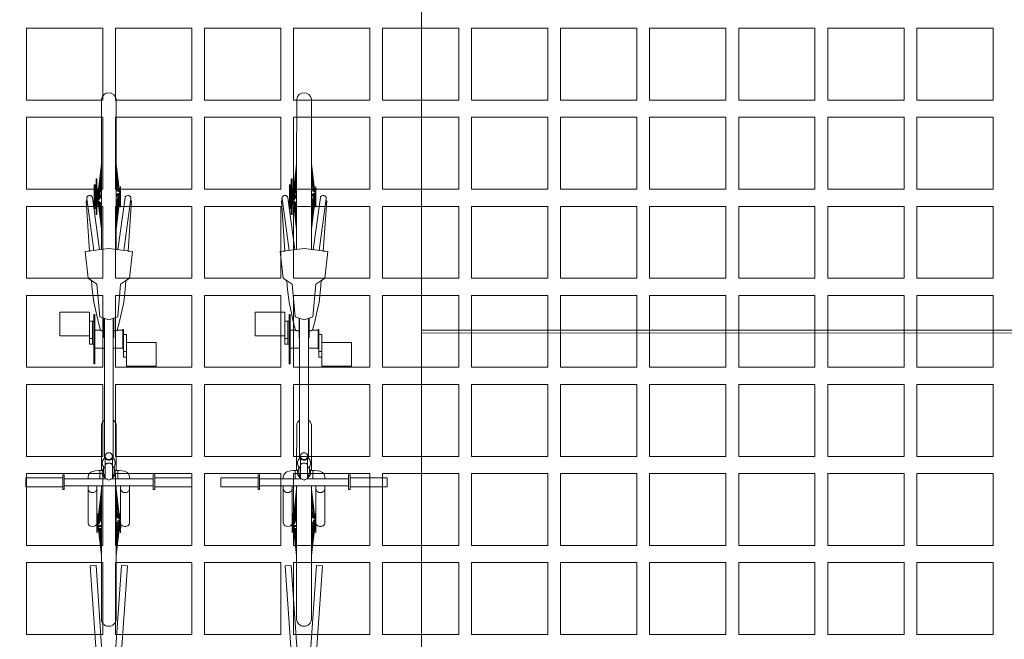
# Model space of a CAD drawing. Header units: metres. Extents: x -167 to 262, y -186 to 508.
# Tile 246 of 256: x 70.81 to 74.13, y 41.96 to 44.05. Entities that reach past the tile are written whole.
import ezdxf
from ezdxf.enums import TextEntityAlignment as Align

# ---------------------------------------------------------------- set-up
doc = ezdxf.new("R2010")
doc.units = ezdxf.units.M
doc.header["$MEASUREMENT"] = 0
for name, color, linetype in [('50 Staffage', 7, 'Continuous'), ('60 Auffüllung', 7, 'Continuous'), ('60 Stellplätze', 7, 'Continuous'), ('94 Genehmigungsplanung Bemaßung', 7, 'Continuous')]:
    doc.layers.add(name, color=color, linetype=linetype)
doc.styles.add('ERSTELLTER_STIL_1', font='arial.ttf')
doc.styles.add('ERSTELLTER_STIL_2', font='arial.ttf')
doc.dimstyles.new('ERSTELLTER_STIL__1', dxfattribs={"dimtxt": 0.25, "dimasz": 0.19, "dimexe": 0.18, "dimexo": 0.1, "dimgap": 0, "dimtad": 1, "dimtih": 1, "dimtoh": 1, "dimzin": 0, "dimdsep": 46, "dimtxsty": 'ERSTELLTER_STIL_1', "dimblk": 'ARROWHEAD_6', "dimblk1": 'ARROWHEAD_6', "dimblk2": 'ARROWHEAD_6', "dimcen": 0.09, "dimclrd": 7, "dimclre": 7, "dimclrt": 7, "dimazin": 0, "dimtfac": 1, "dimtdec": 4, "dimtmove": 0, "dimatfit": 3, "dimfxl": 1, "dimtolj": 1, "dimtzin": 0, "dimarcsym": 0})

# ---------------------------------------------------------------- blocks, each defined once
blk = doc.blocks.new('*X50', base_point=(27236.1321, 33357.279))
at = {"layer": '60 Auffüllung', "color": 253, "linetype": 'Continuous', "lineweight": 18, "true_color": 0xb4b4b4}
for p, q in [((71.0891, 44.0212), (70.8321, 44.0212)), ((70.8321, 44.0212), (70.8321, 43.779)), ((71.0891, 43.779), (71.0891, 44.0212)), ((71.3891, 44.0212), (71.1321, 44.0212)), ((71.1321, 44.0212), (71.1321, 43.779)), ((71.3891, 43.779), (71.3891, 44.0212)), ((71.6891, 44.0212), (71.4321, 44.0212)), ((71.4321, 44.0212), (71.4321, 43.779)), ((71.6891, 43.779), (71.6891, 44.0212)), ((71.9891, 44.0212), (71.7321, 44.0212)), ((71.7321, 44.0212), (71.7321, 43.779)), ((71.9891, 43.779), (71.9891, 44.0212)), ((72.2891, 44.0212), (72.0321, 44.0212)), ((72.0321, 44.0212), (72.0321, 43.779)), ((72.2891, 43.779), (72.2891, 44.0212)), ((72.5891, 44.0212), (72.3321, 44.0212)), ((72.3321, 44.0212), (72.3321, 43.779)), ((72.5891, 43.779), (72.5891, 44.0212)), ((72.8891, 44.0212), (72.6321, 44.0212)), ((72.6321, 44.0212), (72.6321, 43.779)), ((72.8891, 43.779), (72.8891, 44.0212)), ((73.1891, 44.0212), (72.9321, 44.0212)), ((72.9321, 44.0212), (72.9321, 43.779)), ((73.1891, 43.779), (73.1891, 44.0212)), ((73.4891, 44.0212), (73.2321, 44.0212)), ((73.2321, 44.0212), (73.2321, 43.779)), ((73.4891, 43.779), (73.4891, 44.0212)), ((73.7891, 44.0212), (73.5321, 44.0212)), ((73.5321, 44.0212), (73.5321, 43.779)), ((73.7891, 43.779), (73.7891, 44.0212)), ((74.0891, 44.0212), (73.8321, 44.0212)), ((73.8321, 44.0212), (73.8321, 43.779)), ((74.0891, 43.779), (74.0891, 44.0212)), ((70.8321, 43.779), (71.0891, 43.779)), ((71.1321, 43.779), (71.3891, 43.779)), ((71.4321, 43.779), (71.6891, 43.779)), ((71.7321, 43.779), (71.9891, 43.779)), ((72.0321, 43.779), (72.2891, 43.779)), ((72.3321, 43.779), (72.5891, 43.779)), ((72.6321, 43.779), (72.8891, 43.779)), ((72.9321, 43.779), (73.1891, 43.779)), ((73.2321, 43.779), (73.4891, 43.779)), ((73.5321, 43.779), (73.7891, 43.779)), ((73.8321, 43.779), (74.0891, 43.779)), ((71.0891, 43.7212), (70.8321, 43.7212)), ((70.8321, 43.7212), (70.8321, 43.479)), ((71.0891, 43.479), (71.0891, 43.7212)), ((71.3891, 43.7212), (71.1321, 43.7212)), ((71.1321, 43.7212), (71.1321, 43.479)), ((71.3891, 43.479), (71.3891, 43.7212)), ((71.6891, 43.7212), (71.4321, 43.7212)), ((71.4321, 43.7212), (71.4321, 43.479)), ((71.6891, 43.479), (71.6891, 43.7212)), ((71.9891, 43.7212), (71.7321, 43.7212)), ((71.7321, 43.7212), (71.7321, 43.479)), ((71.9891, 43.479), (71.9891, 43.7212)), ((72.2891, 43.7212), (72.0321, 43.7212)), ((72.0321, 43.7212), (72.0321, 43.479)), ((72.2891, 43.479), (72.2891, 43.7212)), ((72.5891, 43.7212), (72.3321, 43.7212)), ((72.3321, 43.7212), (72.3321, 43.479)), ((72.5891, 43.479), (72.5891, 43.7212)), ((72.8891, 43.7212), (72.6321, 43.7212)), ((72.6321, 43.7212), (72.6321, 43.479)), ((72.8891, 43.479), (72.8891, 43.7212)), ((73.1891, 43.7212), (72.9321, 43.7212)), ((72.9321, 43.7212), (72.9321, 43.479)), ((73.1891, 43.479), (73.1891, 43.7212)), ((73.4891, 43.7212), (73.2321, 43.7212)), ((73.2321, 43.7212), (73.2321, 43.479)), ((73.4891, 43.479), (73.4891, 43.7212)), ((73.7891, 43.7212), (73.5321, 43.7212)), ((73.5321, 43.7212), (73.5321, 43.479)), ((73.7891, 43.479), (73.7891, 43.7212)), ((74.0891, 43.7212), (73.8321, 43.7212)), ((73.8321, 43.7212), (73.8321, 43.479)), ((74.0891, 43.479), (74.0891, 43.7212)), ((70.8321, 43.479), (71.0891, 43.479)), ((71.1321, 43.479), (71.3891, 43.479)), ((71.4321, 43.479), (71.6891, 43.479)), ((71.7321, 43.479), (71.9891, 43.479)), ((72.0321, 43.479), (72.2891, 43.479)), ((72.3321, 43.479), (72.5891, 43.479)), ((72.6321, 43.479), (72.8891, 43.479)), ((72.9321, 43.479), (73.1891, 43.479)), ((73.2321, 43.479), (73.4891, 43.479)), ((73.5321, 43.479), (73.7891, 43.479)), ((73.8321, 43.479), (74.0891, 43.479)), ((71.0891, 43.4212), (70.8321, 43.4212)), ((70.8321, 43.4212), (70.8321, 43.179)), ((71.0891, 43.179), (71.0891, 43.4212)), ((71.3891, 43.4212), (71.1321, 43.4212)), ((71.1321, 43.4212), (71.1321, 43.179)), ((71.3891, 43.179), (71.3891, 43.4212)), ((71.6891, 43.4212), (71.4321, 43.4212)), ((71.4321, 43.4212), (71.4321, 43.179)), ((71.6891, 43.179), (71.6891, 43.4212)), ((71.9891, 43.4212), (71.7321, 43.4212)), ((71.7321, 43.4212), (71.7321, 43.179)), ((71.9891, 43.179), (71.9891, 43.4212)), ((72.2891, 43.4212), (72.0321, 43.4212)), ((72.0321, 43.4212), (72.0321, 43.179)), ((72.2891, 43.179), (72.2891, 43.4212)), ((72.5891, 43.4212), (72.3321, 43.4212)), ((72.3321, 43.4212), (72.3321, 43.179)), ((72.5891, 43.179), (72.5891, 43.4212)), ((72.8891, 43.4212), (72.6321, 43.4212)), ((72.6321, 43.4212), (72.6321, 43.179)), ((72.8891, 43.179), (72.8891, 43.4212)), ((73.1891, 43.4212), (72.9321, 43.4212)), ((72.9321, 43.4212), (72.9321, 43.179)), ((73.1891, 43.179), (73.1891, 43.4212)), ((73.4891, 43.4212), (73.2321, 43.4212)), ((73.2321, 43.4212), (73.2321, 43.179)), ((73.4891, 43.179), (73.4891, 43.4212)), ((73.7891, 43.4212), (73.5321, 43.4212)), ((73.5321, 43.4212), (73.5321, 43.179)), ((73.7891, 43.179), (73.7891, 43.4212)), ((74.0891, 43.4212), (73.8321, 43.4212)), ((73.8321, 43.4212), (73.8321, 43.179)), ((74.0891, 43.179), (74.0891, 43.4212)), ((70.8321, 43.179), (71.0891, 43.179)), ((71.1321, 43.179), (71.3891, 43.179)), ((71.4321, 43.179), (71.6891, 43.179)), ((71.7321, 43.179), (71.9891, 43.179)), ((72.0321, 43.179), (72.2891, 43.179)), ((72.3321, 43.179), (72.5891, 43.179)), ((72.6321, 43.179), (72.8891, 43.179)), ((72.9321, 43.179), (73.1891, 43.179)), ((73.2321, 43.179), (73.4891, 43.179)), ((73.5321, 43.179), (73.7891, 43.179)), ((73.8321, 43.179), (74.0891, 43.179)), ((71.0891, 43.1212), (70.8321, 43.1212)), ((70.8321, 43.1212), (70.8321, 42.879)), ((71.0891, 42.879), (71.0891, 43.1212)), ((71.3891, 43.1212), (71.1321, 43.1212)), ((71.1321, 43.1212), (71.1321, 42.879)), ((71.3891, 42.879), (71.3891, 43.1212)), ((71.6891, 43.1212), (71.4321, 43.1212)), ((71.4321, 43.1212), (71.4321, 42.879)), ((71.6891, 42.879), (71.6891, 43.1212)), ((71.9891, 43.1212), (71.7321, 43.1212)), ((71.7321, 43.1212), (71.7321, 42.879)), ((71.9891, 42.879), (71.9891, 43.1212)), ((72.2891, 43.1212), (72.0321, 43.1212)), ((72.0321, 43.1212), (72.0321, 42.879)), ((72.2891, 42.879), (72.2891, 43.1212)), ((72.5891, 43.1212), (72.3321, 43.1212)), ((72.3321, 43.1212), (72.3321, 42.879)), ((72.5891, 42.879), (72.5891, 43.1212)), ((72.8891, 43.1212), (72.6321, 43.1212)), ((72.6321, 43.1212), (72.6321, 42.879)), ((72.8891, 42.879), (72.8891, 43.1212)), ((73.1891, 43.1212), (72.9321, 43.1212)), ((72.9321, 43.1212), (72.9321, 42.879)), ((73.1891, 42.879), (73.1891, 43.1212)), ((73.4891, 43.1212), (73.2321, 43.1212)), ((73.2321, 43.1212), (73.2321, 42.879)), ((73.4891, 42.879), (73.4891, 43.1212)), ((73.7891, 43.1212), (73.5321, 43.1212)), ((73.5321, 43.1212), (73.5321, 42.879)), ((73.7891, 42.879), (73.7891, 43.1212)), ((74.0891, 43.1212), (73.8321, 43.1212)), ((73.8321, 43.1212), (73.8321, 42.879)), ((74.0891, 42.879), (74.0891, 43.1212)), ((70.8321, 42.879), (71.0891, 42.879)), ((71.1321, 42.879), (71.3891, 42.879)), ((71.4321, 42.879), (71.6891, 42.879)), ((71.7321, 42.879), (71.9891, 42.879)), ((72.0321, 42.879), (72.2891, 42.879)), ((72.3321, 42.879), (72.5891, 42.879)), ((72.6321, 42.879), (72.8891, 42.879)), ((72.9321, 42.879), (73.1891, 42.879)), ((73.2321, 42.879), (73.4891, 42.879)), ((73.5321, 42.879), (73.7891, 42.879)), ((73.8321, 42.879), (74.0891, 42.879)), ((71.0891, 42.8212), (70.8321, 42.8212)), ((70.8321, 42.8212), (70.8321, 42.579)), ((71.0891, 42.579), (71.0891, 42.8212)), ((71.3891, 42.8212), (71.1321, 42.8212)), ((71.1321, 42.8212), (71.1321, 42.579)), ((71.3891, 42.579), (71.3891, 42.8212)), ((71.6891, 42.8212), (71.4321, 42.8212)), ((71.4321, 42.8212), (71.4321, 42.579)), ((71.6891, 42.579), (71.6891, 42.8212)), ((71.9891, 42.8212), (71.7321, 42.8212)), ((71.7321, 42.8212), (71.7321, 42.579)), ((71.9891, 42.579), (71.9891, 42.8212)), ((72.2891, 42.8212), (72.0321, 42.8212)), ((72.0321, 42.8212), (72.0321, 42.579)), ((72.2891, 42.579), (72.2891, 42.8212)), ((72.5891, 42.8212), (72.3321, 42.8212)), ((72.3321, 42.8212), (72.3321, 42.579)), ((72.5891, 42.579), (72.5891, 42.8212)), ((72.8891, 42.8212), (72.6321, 42.8212)), ((72.6321, 42.8212), (72.6321, 42.579)), ((72.8891, 42.579), (72.8891, 42.8212)), ((73.1891, 42.8212), (72.9321, 42.8212)), ((72.9321, 42.8212), (72.9321, 42.579)), ((73.1891, 42.579), (73.1891, 42.8212)), ((73.4891, 42.8212), (73.2321, 42.8212)), ((73.2321, 42.8212), (73.2321, 42.579)), ((73.4891, 42.579), (73.4891, 42.8212)), ((73.7891, 42.8212), (73.5321, 42.8212)), ((73.5321, 42.8212), (73.5321, 42.579)), ((73.7891, 42.579), (73.7891, 42.8212)), ((74.0891, 42.8212), (73.8321, 42.8212)), ((73.8321, 42.8212), (73.8321, 42.579)), ((74.0891, 42.579), (74.0891, 42.8212)), ((70.8321, 42.579), (71.0891, 42.579)), ((71.1321, 42.579), (71.3891, 42.579)), ((71.4321, 42.579), (71.6891, 42.579)), ((71.7321, 42.579), (71.9891, 42.579)), ((72.0321, 42.579), (72.2891, 42.579)), ((72.3321, 42.579), (72.5891, 42.579)), ((72.6321, 42.579), (72.8891, 42.579)), ((72.9321, 42.579), (73.1891, 42.579)), ((73.2321, 42.579), (73.4891, 42.579)), ((73.5321, 42.579), (73.7891, 42.579)), ((73.8321, 42.579), (74.0891, 42.579)), ((71.0891, 42.5212), (70.8321, 42.5212)), ((70.8321, 42.5212), (70.8321, 42.279)), ((71.0891, 42.279), (71.0891, 42.5212)), ((71.3891, 42.5212), (71.1321, 42.5212)), ((71.1321, 42.5212), (71.1321, 42.279)), ((71.3891, 42.279), (71.3891, 42.5212)), ((71.6891, 42.5212), (71.4321, 42.5212)), ((71.4321, 42.5212), (71.4321, 42.279)), ((71.6891, 42.279), (71.6891, 42.5212)), ((71.9891, 42.5212), (71.7321, 42.5212)), ((71.7321, 42.5212), (71.7321, 42.279)), ((71.9891, 42.279), (71.9891, 42.5212)), ((72.2891, 42.5212), (72.0321, 42.5212)), ((72.0321, 42.5212), (72.0321, 42.279)), ((72.2891, 42.279), (72.2891, 42.5212)), ((72.5891, 42.5212), (72.3321, 42.5212)), ((72.3321, 42.5212), (72.3321, 42.279)), ((72.5891, 42.279), (72.5891, 42.5212)), ((72.8891, 42.5212), (72.6321, 42.5212)), ((72.6321, 42.5212), (72.6321, 42.279)), ((72.8891, 42.279), (72.8891, 42.5212)), ((73.1891, 42.5212), (72.9321, 42.5212)), ((72.9321, 42.5212), (72.9321, 42.279)), ((73.1891, 42.279), (73.1891, 42.5212)), ((73.4891, 42.5212), (73.2321, 42.5212)), ((73.2321, 42.5212), (73.2321, 42.279)), ((73.4891, 42.279), (73.4891, 42.5212)), ((73.7891, 42.5212), (73.5321, 42.5212)), ((73.5321, 42.5212), (73.5321, 42.279)), ((73.7891, 42.279), (73.7891, 42.5212)), ((74.0891, 42.5212), (73.8321, 42.5212)), ((73.8321, 42.5212), (73.8321, 42.279)), ((74.0891, 42.279), (74.0891, 42.5212)), ((70.8321, 42.279), (71.0891, 42.279)), ((71.1321, 42.279), (71.3891, 42.279)), ((71.4321, 42.279), (71.6891, 42.279)), ((71.7321, 42.279), (71.9891, 42.279)), ((72.0321, 42.279), (72.2891, 42.279)), ((72.3321, 42.279), (72.5891, 42.279)), ((72.6321, 42.279), (72.8891, 42.279)), ((72.9321, 42.279), (73.1891, 42.279)), ((73.2321, 42.279), (73.4891, 42.279)), ((73.5321, 42.279), (73.7891, 42.279)), ((73.8321, 42.279), (74.0891, 42.279)), ((71.0891, 42.2212), (70.8321, 42.2212)), ((70.8321, 42.2212), (70.8321, 41.979)), ((71.0891, 41.979), (71.0891, 42.2212)), ((71.3891, 42.2212), (71.1321, 42.2212)), ((71.1321, 42.2212), (71.1321, 41.979)), ((71.3891, 41.979), (71.3891, 42.2212)), ((71.6891, 42.2212), (71.4321, 42.2212)), ((71.4321, 42.2212), (71.4321, 41.979)), ((71.6891, 41.979), (71.6891, 42.2212)), ((71.9891, 42.2212), (71.7321, 42.2212)), ((71.7321, 42.2212), (71.7321, 41.979)), ((71.9891, 41.979), (71.9891, 42.2212)), ((72.2891, 42.2212), (72.0321, 42.2212)), ((72.0321, 42.2212), (72.0321, 41.979)), ((72.2891, 41.979), (72.2891, 42.2212)), ((72.5891, 42.2212), (72.3321, 42.2212)), ((72.3321, 42.2212), (72.3321, 41.979)), ((72.5891, 41.979), (72.5891, 42.2212)), ((72.8891, 42.2212), (72.6321, 42.2212)), ((72.6321, 42.2212), (72.6321, 41.979)), ((72.8891, 41.979), (72.8891, 42.2212)), ((73.1891, 42.2212), (72.9321, 42.2212)), ((72.9321, 42.2212), (72.9321, 41.979)), ((73.1891, 41.979), (73.1891, 42.2212)), ((73.4891, 42.2212), (73.2321, 42.2212)), ((73.2321, 42.2212), (73.2321, 41.979)), ((73.4891, 41.979), (73.4891, 42.2212)), ((73.7891, 42.2212), (73.5321, 42.2212)), ((73.5321, 42.2212), (73.5321, 41.979)), ((73.7891, 41.979), (73.7891, 42.2212)), ((74.0891, 42.2212), (73.8321, 42.2212)), ((73.8321, 42.2212), (73.8321, 41.979)), ((74.0891, 41.979), (74.0891, 42.2212)), ((70.8321, 41.979), (71.0891, 41.979)), ((71.1321, 41.979), (71.3891, 41.979)), ((71.4321, 41.979), (71.6891, 41.979)), ((71.7321, 41.979), (71.9891, 41.979)), ((72.0321, 41.979), (72.2891, 41.979)), ((72.3321, 41.979), (72.5891, 41.979)), ((72.6321, 41.979), (72.8891, 41.979)), ((72.9321, 41.979), (73.1891, 41.979)), ((73.2321, 41.979), (73.4891, 41.979)), ((73.5321, 41.979), (73.7891, 41.979)), ((73.8321, 41.979), (74.0891, 41.979))]:
    blk.add_line(p, q, dxfattribs=at)
blk = doc.blocks.new('Fahrradständer gerade 27')
at = {"layer": '50 Staffage', "color": 7, "linetype": 'Continuous', "lineweight": 13, "flags": 128}
for points in [[(1.6001, -0.0392), (1.62, -0.0406), (1.5998, -0.3299), (1.5799, -0.3285)], [(1.6657, -0.0406), (1.6856, -0.0392), (1.7059, -0.3285), (1.6859, -0.3299)], [(2.2572, -0.0392), (2.2772, -0.0406), (2.257, -0.3299), (2.237, -0.3285)], [(2.3228, -0.0406), (2.3428, -0.0392), (2.363, -0.3285), (2.343, -0.3299)]]:
    blk.add_lwpolyline(points, close=True, dxfattribs=at)
blk = doc.blocks.new('Fahrrad 27')
at = {"layer": '50 Staffage', "color": 8, "linetype": 'Continuous', "lineweight": 18}
for p, q in [((-0.0002, 0.155), (0.0496, 0.155)), ((0.0128, 0.15), (0.0367, 0.15)), ((-0.7561, 0.0507), (-0.931, 0.0743)), ((-0.7524, 0.08), (-0.7624, 0)), ((-0.6424, 0.04), (-0.6624, 0.07)), ((0.0128, 0.0092), (0.0128, 0.07)), ((0.0367, -0.07), (0.0367, 0.07)), ((0.0453, 0.07), (0.0478, 0.0698)), ((0.0478, 0.0698), (0.0502, 0.0691)), ((0.0502, 0.0691), (0.0525, 0.068)), ((0.0525, 0.068), (0.0546, 0.0665)), ((0.0546, 0.0665), (0.0564, 0.0646)), ((-0.9703, 0.034), (-1.048, 0.025)), ((-0.9632, 0.035), (-1.0362, 0.025)), ((-0.9613, 0.035), (-1.0124, 0.025)), ((-0.9566, 0.035), (-0.9796, 0.025)), ((-0.9722, 0.04), (-0.9022, 0.04)), ((-0.9722, 0.04), (-0.9572, 0.037)), ((-0.9585, 0.035), (-0.9632, 0.035)), ((-0.9589, 0.034), (-0.9585, 0.035)), ((-0.9579, 0.035), (-0.9585, 0.0349)), ((-0.9576, 0.035), (-0.9579, 0.035)), ((-0.9578, 0.0344), (-0.9579, 0.035)), ((-0.9576, 0.035), (-0.9576, 0.0345)), ((-0.9572, 0.037), (-0.9172, 0.037)), ((-0.9572, 0.037), (-0.9572, 0.0347)), ((-0.9532, 0.035), (-0.9566, 0.035)), ((-0.9548, 0.032), (-0.9532, 0.035)), ((-0.946, 0.035), (-0.9495, 0.035)), ((-0.9495, 0.035), (-0.9478, 0.032)), ((-0.946, 0.035), (-0.9382, 0.025)), ((-0.9377, 0.035), (-0.9409, 0.035)), ((-0.9409, 0.035), (-0.9394, 0.032)), ((-0.9377, 0.035), (-0.9001, 0.025)), ((-0.7585, 0.0309), (-0.9351, 0.0548)), ((-0.9318, 0.035), (-0.9313, 0.0333)), ((-0.9294, 0.035), (-0.9318, 0.035)), ((-0.9294, 0.035), (-0.8664, 0.025)), ((-0.922, 0.035), (-0.9235, 0.035)), ((-0.9235, 0.035), (-0.9233, 0.034)), ((-0.922, 0.035), (-0.8412, 0.025)), ((-0.9022, 0.04), (-0.9172, 0.037)), ((-0.9172, 0.037), (-0.9172, 0.0344)), ((-0.9172, 0.0347), (-0.9168, 0.0345)), ((-0.9167, 0.035), (-0.9168, 0.0343)), ((-0.9164, 0.035), (-0.9167, 0.035)), ((-0.9164, 0.035), (-0.8277, 0.025)), ((-0.9112, 0.035), (-0.9159, 0.035)), ((-0.9158, 0.0349), (-0.9159, 0.035)), ((-0.9133, 0.0346), (-0.9134, 0.035)), ((-0.9125, 0.035), (-0.9126, 0.0346)), ((-0.9125, 0.035), (-0.8264, 0.025)), ((-0.9112, 0.035), (-0.9112, 0.0349)), ((-0.9112, 0.035), (-0.904, 0.034)), ((-0.5324, 0.03), (-0.6424, 0.04)), ((-0.4902, 0.05), (-0.3965, 0.05)), ((-0.4902, 0.047), (-0.4902, 0.05)), ((-0.4902, 0.047), (-0.4242, 0.047)), ((-0.3659, 0.06), (-0.4734, 0.06)), ((-0.4242, 0.047), (-0.4242, 0.05)), ((-0.4153, 0.06), (-0.4153, 0.05)), ((0.0367, 0.04), (0.195, 0.04)), ((0.0478, 0.0402), (0.0453, 0.04)), ((0.0502, 0.0409), (0.0478, 0.0402)), ((0.0525, 0.042), (0.0502, 0.0409)), ((0.0546, 0.0435), (0.0525, 0.042)), ((0.1343, 0.035), (0.0535, 0.025)), ((0.0564, 0.0454), (0.0546, 0.0435)), ((0.0564, 0.0646), (0.0578, 0.0625)), ((0.0578, 0.0475), (0.0564, 0.0454)), ((0.0578, 0.0625), (0.0589, 0.0601)), ((0.0589, 0.0499), (0.0578, 0.0475)), ((0.0589, 0.0601), (0.0596, 0.0576)), ((0.0596, 0.0524), (0.0589, 0.0499)), ((0.0596, 0.0576), (0.0598, 0.055)), ((0.0598, 0.055), (0.0596, 0.0524)), ((0.1345, 0.035), (0.0715, 0.025)), ((0.1379, 0.035), (0.1002, 0.025)), ((0.125, 0.04), (0.14, 0.037)), ((0.1343, 0.035), (0.1374, 0.035)), ((0.1439, 0.035), (0.1362, 0.025)), ((0.1369, 0.0347), (0.137, 0.035)), ((0.1374, 0.0349), (0.1374, 0.035)), ((0.1379, 0.035), (0.141, 0.035)), ((0.1396, 0.032), (0.141, 0.035)), ((0.14, 0.037), (0.18, 0.037)), ((0.14, 0.037), (0.14, 0.035)), ((0.1439, 0.035), (0.1474, 0.035)), ((0.1457, 0.032), (0.1474, 0.035)), ((0.1519, 0.035), (0.1552, 0.035)), ((0.1519, 0.035), (0.1535, 0.032)), ((0.1552, 0.035), (0.1783, 0.025)), ((0.1608, 0.035), (0.1637, 0.035)), ((0.1608, 0.035), (0.162, 0.032)), ((0.1645, 0.0402), (0.1626, 0.04)), ((0.1637, 0.035), (0.2148, 0.025)), ((0.1697, 0.035), (0.1717, 0.035)), ((0.1697, 0.035), (0.17, 0.0338)), ((0.1717, 0.035), (0.2446, 0.025)), ((0.1773, 0.035), (0.1782, 0.035)), ((0.1773, 0.035), (0.1774, 0.0342)), ((0.1782, 0.035), (0.2643, 0.025)), ((0.195, 0.04), (0.18, 0.037)), ((0.18, 0.037), (0.18, 0.0348)), ((0.18, 0.035), (0.1821, 0.035)), ((0.1821, 0.035), (0.1819, 0.0346)), ((0.1821, 0.035), (0.1826, 0.0349)), ((0.1826, 0.035), (0.1829, 0.035)), ((0.1826, 0.0345), (0.1826, 0.035)), ((0.1829, 0.035), (0.1828, 0.0345)), ((0.1829, 0.035), (0.2717, 0.025)), ((0.183, 0.035), (0.1857, 0.035)), ((0.1843, 0.0348), (0.1843, 0.035)), ((0.1857, 0.035), (0.1856, 0.0347)), ((0.1857, 0.035), (0.2142, 0.0315)), ((-1.048, 0.025), (-0.7593, 0.025)), ((-1.0108, 0.0253), (-1.0131, 0.025)), ((-0.9665, 0.0307), (-0.9956, 0.025)), ((-0.9749, 0.027), (-0.9877, 0.025)), ((-0.9683, 0.0299), (-0.9742, 0.0292)), ((-0.9548, 0.032), (-0.971, 0.025)), ((-0.9572, 0.0295), (-0.9658, 0.0273)), ((-0.9572, 0.0298), (-0.9613, 0.0292)), ((-0.9572, 0.0261), (-0.9613, 0.025)), ((-0.9572, 0.031), (-0.9572, 0.025)), ((-0.9478, 0.032), (-0.9423, 0.025)), ((-0.9394, 0.032), (-0.913, 0.025)), ((-0.92, 0.0303), (-0.8866, 0.025)), ((-0.9172, 0.0298), (-0.9172, 0.0295)), ((-0.9172, 0.0261), (-0.9172, 0.025)), ((-0.913, 0.0292), (-0.9086, 0.0273)), ((-0.8994, 0.027), (-0.8947, 0.025)), ((-0.5224, 0), (-0.5324, 0.03)), ((-0.4674, 0.017), (-0.528, 0.017)), ((-0.0558, 0.015), (-0.5274, 0.015)), ((-0.4871, 0.0282), (-0.4872, 0.0284)), ((-0.4868, 0.0269), (-0.4871, 0.0282)), ((-0.4867, 0.0268), (-0.4868, 0.0269)), ((-0.4865, 0.0258), (-0.4867, 0.0267)), ((-0.4862, 0.0244), (-0.4865, 0.0258)), ((-0.4859, 0.0229), (-0.4862, 0.0244)), ((-0.4857, 0.0212), (-0.4859, 0.0229)), ((-0.4855, 0.0194), (-0.4857, 0.0212)), ((-0.4855, 0.0176), (-0.4855, 0.0194)), ((-0.4855, 0.017), (-0.4855, 0.0176)), ((-0.4646, 0.0167), (-0.4674, 0.017)), ((-0.4627, 0.0162), (-0.4646, 0.0167)), ((-0.4618, 0.016), (-0.4622, 0.0161)), ((-0.4596, 0.015), (-0.4618, 0.016)), ((-0.0746, 0.0021), (-0.0747, 0)), ((-0.074, 0.0041), (-0.0746, 0.0021)), ((-0.0732, 0.006), (-0.074, 0.0041)), ((-0.072, 0.0077), (-0.0732, 0.006)), ((-0.0706, 0.0092), (-0.072, 0.0077)), ((-0.0689, 0.0104), (-0.0706, 0.0092)), ((-0.0671, 0.0113), (-0.0689, 0.0104)), ((-0.0652, 0.0118), (-0.0671, 0.0113)), ((-0.0632, 0.012), (-0.0652, 0.0118)), ((-0.0611, 0.0118), (-0.0632, 0.012)), ((0.0128, 0.012), (-0.0632, 0.012)), ((-0.0592, 0.0113), (-0.0611, 0.0118)), ((-0.0574, 0.0104), (-0.0592, 0.0113)), ((-0.0567, 0.0141), (-0.0581, 0.012)), ((-0.0557, 0.0092), (-0.0574, 0.0104)), ((-0.0572, 0.012), (-0.056, 0.0118)), ((-0.054, 0.0169), (-0.0567, 0.0141)), ((-0.056, 0.0118), (-0.0548, 0.0113)), ((-0.0543, 0.0077), (-0.0557, 0.0092)), ((-0.0548, 0.0113), (-0.0536, 0.0104)), ((-0.0531, 0.006), (-0.0543, 0.0077)), ((-0.051, 0.0191), (-0.054, 0.0169)), ((-0.0536, 0.0104), (-0.0526, 0.0092)), ((-0.0523, 0.0041), (-0.0531, 0.006)), ((-0.0526, 0.0092), (-0.0517, 0.0077)), ((-0.0517, 0.0021), (-0.0523, 0.0041)), ((-0.0517, 0.0077), (-0.051, 0.006)), ((-0.0516, 0), (-0.0517, 0.0021)), ((-0.0476, 0.0207), (-0.051, 0.0191)), ((-0.051, 0.006), (-0.0505, 0.0041)), ((-0.0505, 0.0041), (-0.0502, 0.0021)), ((-0.0502, 0.0021), (-0.05, 0)), ((-0.0441, 0.0217), (-0.0476, 0.0207)), ((-0.0404, 0.022), (-0.0441, 0.0217)), ((-0.0396, 0.022), (-0.0404, 0.022)), ((-0.0367, 0.0217), (-0.0404, 0.022)), ((-0.0359, 0.0217), (-0.0396, 0.022)), ((-0.0394, 0.0021), (-0.0395, 0)), ((-0.0391, 0.0041), (-0.0394, 0.0021)), ((-0.0386, 0.006), (-0.0391, 0.0041)), ((-0.0379, 0.0077), (-0.0386, 0.006)), ((-0.037, 0.0092), (-0.0379, 0.0077)), ((-0.0361, 0.0104), (-0.037, 0.0092)), ((-0.0331, 0.0207), (-0.0367, 0.0217)), ((-0.035, 0.0113), (-0.0361, 0.0104)), ((-0.0323, 0.0207), (-0.0359, 0.0217)), ((-0.0338, 0.0118), (-0.035, 0.0113)), ((-0.0326, 0.012), (-0.0338, 0.0118)), ((-0.0298, 0.0191), (-0.0331, 0.0207)), ((-0.029, 0.0191), (-0.0323, 0.0207)), ((-0.0267, 0.0169), (-0.0298, 0.0191)), ((-0.0259, 0.0169), (-0.029, 0.0191)), ((-0.0085, 0.018), (-0.0275, 0.018)), ((-0.0241, 0.0141), (-0.0267, 0.0169)), ((-0.0233, 0.0141), (-0.0259, 0.0169)), ((-0.0226, 0.012), (-0.0241, 0.0141)), ((-0.0219, 0.012), (-0.0233, 0.0141)), ((-0.0192, 0.0191), (-0.0206, 0.018)), ((-0.0158, 0.0207), (-0.0192, 0.0191)), ((-0.0122, 0.0217), (-0.0158, 0.0207)), ((-0.0149, 0.03), (0.0128, 0.03)), ((-0.0149, 0.0209), (-0.0149, 0.03)), ((-0.0085, 0.022), (-0.0122, 0.0217)), ((-0.0049, 0.0217), (-0.0085, 0.022)), ((-0.0078, 0.022), (-0.0085, 0.022)), ((-0.0055, 0.0177), (-0.0085, 0.018)), ((-0.0041, 0.0217), (-0.0078, 0.022)), ((-0.0026, 0.0169), (-0.0055, 0.0177)), ((-0.0013, 0.0207), (-0.0049, 0.0217)), ((-0.0005, 0.0207), (-0.0041, 0.0217)), ((0.0002, 0.0156), (-0.0026, 0.0169)), ((0.0021, 0.0191), (-0.0013, 0.0207)), ((0.0029, 0.0191), (-0.0005, 0.0207)), ((0.0026, 0.0138), (0.0002, 0.0156)), ((0.0051, 0.0169), (0.0021, 0.0191)), ((0.0044, 0.012), (0.0026, 0.0138)), ((0.0059, 0.0169), (0.0029, 0.0191)), ((0.0077, 0.0141), (0.0051, 0.0169)), ((0.0085, 0.0141), (0.0059, 0.0169)), ((0.0092, 0.012), (0.0077, 0.0141)), ((0.01, 0.012), (0.0085, 0.0141)), ((0.0131, 0.0077), (0.0128, 0.0092)), ((0.0138, 0.006), (0.0131, 0.0077)), ((0.0149, 0.0041), (0.0138, 0.006)), ((0.0162, 0.0021), (0.0149, 0.0041)), ((0.0178, 0), (0.0162, 0.0021)), ((0.0162, -0.0021), (0.0178, 0)), ((0.0367, 0.025), (0.2717, 0.025)), ((0.1058, 0.0315), (0.0483, 0.025)), ((0.1128, 0.0283), (0.0918, 0.025)), ((0.1022, 0.0255), (0.0984, 0.025)), ((0.1396, 0.032), (0.1132, 0.025)), ((0.1387, 0.0282), (0.1221, 0.025)), ((0.14, 0.0307), (0.129, 0.0292)), ((0.14, 0.0317), (0.1373, 0.0314)), ((0.14, 0.0328), (0.14, 0.0299)), ((0.1457, 0.032), (0.1402, 0.025)), ((0.1535, 0.032), (0.1697, 0.025)), ((0.1622, 0.032), (0.1979, 0.025)), ((0.18, 0.0285), (0.18, 0.025)), ((0.1813, 0.0282), (0.1838, 0.025)), ((0.1988, 0.0281), (0.2216, 0.025)), ((0.2178, 0.0255), (0.2198, 0.025)), ((-1.048, -0.025), (-0.7593, -0.025)), ((-0.9589, -0.035), (-1.048, -0.025)), ((-0.9539, -0.035), (-1.0377, -0.025)), ((-0.9625, -0.035), (-1.0179, -0.0284)), ((-0.9469, -0.035), (-1.0152, -0.025)), ((-0.9642, -0.0293), (-0.9934, -0.025)), ((-0.9834, -0.0265), (-0.99, -0.025)), ((-0.9387, -0.035), (-0.9833, -0.025)), ((-0.9371, -0.032), (-0.9683, -0.025)), ((-0.9618, -0.0265), (-0.9641, -0.025)), ((-0.9572, -0.025), (-0.9572, -0.0275)), ((-0.9303, -0.035), (-0.9458, -0.025)), ((-0.9286, -0.032), (-0.9394, -0.025)), ((-0.9357, -0.035), (-0.9371, -0.032)), ((-0.7585, -0.0309), (-0.9351, -0.0548)), ((-0.9269, -0.035), (-0.9286, -0.032)), ((-0.9211, -0.032), (-0.9228, -0.035)), ((-0.9211, -0.032), (-0.9103, -0.025)), ((-0.9194, -0.035), (-0.9039, -0.025)), ((-0.9172, -0.025), (-0.9172, -0.0294)), ((-0.9172, -0.0275), (-0.9126, -0.0265)), ((-0.916, -0.0328), (-0.917, -0.035)), ((-0.9143, -0.0317), (-0.8844, -0.025)), ((-0.914, -0.035), (-0.8694, -0.025)), ((-0.9133, -0.0311), (-0.9092, -0.0306)), ((-0.9114, -0.035), (-0.8431, -0.025)), ((-0.9106, -0.0294), (-0.8909, -0.0265)), ((-0.9102, -0.0293), (-0.8911, -0.025)), ((-0.9091, -0.0347), (-0.8281, -0.025)), ((-0.878, -0.0269), (-0.8648, -0.025)), ((-0.8772, -0.0267), (-0.8748, -0.0265)), ((-0.8565, -0.0284), (-0.8263, -0.025)), ((-0.7624, 0), (-0.7524, -0.08)), ((-0.6424, -0.04), (-0.5324, -0.03)), ((-0.5324, -0.03), (-0.5224, 0)), ((-0.4674, -0.017), (-0.528, -0.017)), ((-0.0558, -0.015), (-0.5274, -0.015)), ((-0.4872, -0.0284), (-0.487, -0.0277)), ((-0.487, -0.0277), (-0.4867, -0.0268)), ((-0.4867, -0.0267), (-0.4865, -0.0258)), ((-0.4865, -0.0258), (-0.4862, -0.0244)), ((-0.4862, -0.0244), (-0.4859, -0.0229)), ((-0.4859, -0.0229), (-0.4857, -0.0212)), ((-0.4857, -0.0212), (-0.4855, -0.0194)), ((-0.4855, -0.0176), (-0.4855, -0.017)), ((-0.4855, -0.0194), (-0.4855, -0.0176)), ((-0.4674, -0.017), (-0.4646, -0.0167)), ((-0.4646, -0.0167), (-0.4627, -0.0162)), ((-0.4622, -0.0161), (-0.4618, -0.016)), ((-0.4618, -0.016), (-0.4596, -0.015)), ((-0.0747, 0), (-0.0746, -0.0021)), ((-0.0746, -0.0021), (-0.074, -0.0041)), ((-0.074, -0.0041), (-0.0732, -0.006)), ((-0.0732, -0.006), (-0.072, -0.0077)), ((-0.072, -0.0077), (-0.0706, -0.0092)), ((-0.0706, -0.0092), (-0.0689, -0.0104)), ((-0.0689, -0.0104), (-0.0671, -0.0113)), ((-0.0671, -0.0113), (-0.0652, -0.0118)), ((-0.0652, -0.0118), (-0.0632, -0.012)), ((-0.0632, -0.012), (-0.0611, -0.0118)), ((0.0128, -0.012), (-0.0632, -0.012)), ((-0.0611, -0.0118), (-0.0592, -0.0113)), ((-0.0592, -0.0113), (-0.0574, -0.0104)), ((-0.0581, -0.012), (-0.0567, -0.0141)), ((-0.0574, -0.0104), (-0.0557, -0.0092)), ((-0.056, -0.0118), (-0.0572, -0.012)), ((-0.0567, -0.0141), (-0.054, -0.0169)), ((-0.0548, -0.0113), (-0.056, -0.0118)), ((-0.0557, -0.0092), (-0.0543, -0.0077)), ((-0.0536, -0.0104), (-0.0548, -0.0113)), ((-0.0543, -0.0077), (-0.0531, -0.006)), ((-0.054, -0.0169), (-0.051, -0.0191)), ((-0.0526, -0.0092), (-0.0536, -0.0104)), ((-0.0531, -0.006), (-0.0523, -0.0041)), ((-0.0517, -0.0077), (-0.0526, -0.0092)), ((-0.0523, -0.0041), (-0.0517, -0.0021)), ((-0.0517, -0.0021), (-0.0516, 0)), ((-0.051, -0.006), (-0.0517, -0.0077)), ((-0.0505, -0.0041), (-0.051, -0.006)), ((-0.051, -0.0191), (-0.0476, -0.0207)), ((-0.0502, -0.0021), (-0.0505, -0.0041)), ((-0.05, 0), (-0.0502, -0.0021)), ((-0.0476, -0.0207), (-0.0441, -0.0217)), ((-0.0441, -0.0217), (-0.0404, -0.022)), ((-0.0404, -0.022), (-0.0367, -0.0217)), ((-0.0396, -0.022), (-0.0404, -0.022)), ((-0.0396, -0.022), (-0.0359, -0.0217)), ((-0.0395, 0), (-0.0394, -0.0021)), ((-0.0394, -0.0021), (-0.0391, -0.0041)), ((-0.0391, -0.0041), (-0.0386, -0.006)), ((-0.0386, -0.006), (-0.0379, -0.0077)), ((-0.0379, -0.0077), (-0.037, -0.0092)), ((-0.037, -0.0092), (-0.0361, -0.0104)), ((-0.0367, -0.0217), (-0.0331, -0.0207)), ((-0.0361, -0.0104), (-0.035, -0.0113)), ((-0.0359, -0.0217), (-0.0323, -0.0207)), ((-0.035, -0.0113), (-0.0338, -0.0118)), ((-0.0338, -0.0118), (-0.0326, -0.012)), ((-0.0331, -0.0207), (-0.0298, -0.0191)), ((-0.0323, -0.0207), (-0.029, -0.0191)), ((-0.0298, -0.0191), (-0.0267, -0.0169)), ((-0.029, -0.0191), (-0.0259, -0.0169)), ((-0.0085, -0.018), (-0.0275, -0.018)), ((-0.0267, -0.0169), (-0.0241, -0.0141)), ((-0.0259, -0.0169), (-0.0233, -0.0141)), ((-0.0241, -0.0141), (-0.0226, -0.012)), ((-0.0233, -0.0141), (-0.0219, -0.012)), ((-0.0206, -0.018), (-0.0192, -0.0191)), ((-0.0192, -0.0191), (-0.0158, -0.0207)), ((-0.0158, -0.0207), (-0.0122, -0.0217)), ((-0.0149, -0.03), (-0.0149, -0.0209)), ((-0.0149, -0.03), (0.0128, -0.03)), ((-0.0122, -0.0217), (-0.0085, -0.022)), ((-0.0085, -0.018), (-0.0055, -0.0177)), ((-0.0085, -0.022), (-0.0049, -0.0217)), ((-0.0078, -0.022), (-0.0085, -0.022)), ((-0.0078, -0.022), (-0.0041, -0.0217)), ((-0.0055, -0.0177), (-0.0026, -0.0169)), ((-0.0049, -0.0217), (-0.0013, -0.0207)), ((-0.0041, -0.0217), (-0.0005, -0.0207)), ((-0.0026, -0.0169), (0.0002, -0.0156)), ((-0.0013, -0.0207), (0.0021, -0.0191)), ((-0.0005, -0.0207), (0.0029, -0.0191)), ((0.0002, -0.0156), (0.0026, -0.0138)), ((0.0021, -0.0191), (0.0051, -0.0169)), ((0.0026, -0.0138), (0.0044, -0.012)), ((0.0029, -0.0191), (0.0059, -0.0169)), ((0.0051, -0.0169), (0.0077, -0.0141)), ((0.0059, -0.0169), (0.0085, -0.0141)), ((0.0077, -0.0141), (0.0092, -0.012)), ((0.0085, -0.0141), (0.01, -0.012)), ((0.0128, -0.0092), (0.0131, -0.0077)), ((0.0128, -0.07), (0.0128, -0.0092)), ((0.0131, -0.0077), (0.0138, -0.006)), ((0.0138, -0.006), (0.0149, -0.0041)), ((0.0149, -0.0041), (0.0162, -0.0021)), ((0.0367, -0.025), (0.2716, -0.025)), ((0.1361, -0.035), (0.0484, -0.025)), ((0.1404, -0.035), (0.0527, -0.025)), ((0.1465, -0.035), (0.0694, -0.025)), ((0.1069, -0.0267), (0.0935, -0.025)), ((0.1049, -0.0265), (0.0965, -0.025)), ((0.1543, -0.035), (0.097, -0.025)), ((0.1511, -0.0312), (0.1156, -0.025)), ((0.134, -0.035), (0.119, -0.033)), ((0.124, -0.0265), (0.1195, -0.025)), ((0.1627, -0.035), (0.1322, -0.025)), ((0.14, -0.0276), (0.14, -0.0293)), ((0.1644, -0.032), (0.143, -0.025)), ((0.1569, -0.035), (0.1561, -0.0328)), ((0.1659, -0.035), (0.1644, -0.032)), ((0.1708, -0.035), (0.1708, -0.025)), ((0.1742, -0.035), (0.1742, -0.025)), ((0.1791, -0.032), (0.1776, -0.035)), ((0.1791, -0.032), (0.2005, -0.025)), ((0.18, -0.025), (0.18, -0.0317)), ((0.18, -0.0276), (0.1878, -0.025)), ((0.18, -0.0293), (0.196, -0.0265)), ((0.18, -0.031), (0.1835, -0.0306)), ((0.1808, -0.035), (0.2113, -0.025)), ((0.1849, -0.035), (0.2422, -0.025)), ((0.186, -0.035), (0.2631, -0.025)), ((0.1974, -0.0296), (0.2235, -0.025)), ((0.201, -0.033), (0.2716, -0.025)), ((0.2014, -0.0282), (0.2151, -0.0265)), ((0.2131, -0.0267), (0.223, -0.025)), ((-0.8772, -0.04), (-0.9972, -0.04)), ((-0.9972, -0.04), (-0.9972, -0.043)), ((-0.8772, -0.043), (-0.9972, -0.043)), ((-0.8972, -0.046), (-0.9772, -0.046)), ((-0.9572, -0.037), (-0.9722, -0.04)), ((-0.963, -0.035), (-0.9652, -0.0347)), ((-0.963, -0.035), (-0.963, -0.0349)), ((-0.963, -0.035), (-0.9608, -0.035)), ((-0.9625, -0.035), (-0.9624, -0.0346)), ((-0.9613, -0.0347), (-0.9613, -0.035)), ((-0.9608, -0.0348), (-0.9608, -0.035)), ((-0.9604, -0.035), (-0.9608, -0.0349)), ((-0.9604, -0.035), (-0.9603, -0.0348)), ((-0.9604, -0.035), (-0.9574, -0.035)), ((-0.9589, -0.035), (-0.9589, -0.0344)), ((-0.9576, -0.0346), (-0.9574, -0.035)), ((-0.9572, -0.0346), (-0.9572, -0.037)), ((-0.9572, -0.037), (-0.9172, -0.037)), ((-0.9539, -0.035), (-0.9528, -0.035)), ((-0.9528, -0.035), (-0.9528, -0.0341)), ((-0.9469, -0.035), (-0.9447, -0.035)), ((-0.9447, -0.035), (-0.9451, -0.0336)), ((-0.9387, -0.035), (-0.9357, -0.035)), ((-0.7561, -0.0507), (-0.931, -0.0743)), ((-0.9303, -0.035), (-0.9269, -0.035)), ((-0.9228, -0.035), (-0.9194, -0.035)), ((-0.9172, -0.0336), (-0.9172, -0.037)), ((-0.9172, -0.0346), (-0.9168, -0.0346)), ((-0.9172, -0.037), (-0.9022, -0.04)), ((-0.917, -0.035), (-0.914, -0.035)), ((-0.9136, -0.0349), (-0.9136, -0.035)), ((-0.9136, -0.035), (-0.9114, -0.035)), ((-0.8972, -0.046), (-0.8972, -0.049)), ((-0.8772, -0.04), (-0.8772, -0.043)), ((-0.6624, -0.07), (-0.6424, -0.04)), ((-0.5485, -0.065), (-0.4409, -0.065)), ((-0.5402, -0.047), (-0.3742, -0.047)), ((-0.5402, -0.05), (-0.5402, -0.047)), ((-0.5402, -0.05), (-0.3742, -0.05)), ((-0.4409, -0.055), (-0.5179, -0.055)), ((-0.4597, -0.055), (-0.4597, -0.065)), ((-0.3742, -0.05), (-0.3742, -0.047)), ((0.0367, -0.04), (0.195, -0.04)), ((0.0453, -0.04), (0.0478, -0.0402)), ((0.0478, -0.0402), (0.0502, -0.0409)), ((0.0502, -0.0409), (0.0525, -0.042)), ((0.0525, -0.042), (0.0546, -0.0435)), ((0.0546, -0.0435), (0.0564, -0.0454)), ((0.0564, -0.0646), (0.0546, -0.0665)), ((0.0564, -0.0454), (0.0578, -0.0475)), ((0.0578, -0.0625), (0.0564, -0.0646)), ((0.0578, -0.0475), (0.0589, -0.0499)), ((0.0589, -0.0601), (0.0578, -0.0625)), ((0.0589, -0.0499), (0.0596, -0.0524)), ((0.0596, -0.0576), (0.0589, -0.0601)), ((0.0596, -0.0524), (0.0598, -0.055)), ((0.0598, -0.055), (0.0596, -0.0576)), ((0.14, -0.037), (0.125, -0.04)), ((0.134, -0.035), (0.1341, -0.0348)), ((0.134, -0.035), (0.1378, -0.035)), ((0.1358, -0.035), (0.1358, -0.035)), ((0.1361, -0.035), (0.1362, -0.0345)), ((0.1367, -0.0346), (0.1367, -0.035)), ((0.1376, -0.0347), (0.1378, -0.035)), ((0.1392, -0.035), (0.1385, -0.0348)), ((0.1392, -0.035), (0.1393, -0.0349)), ((0.1392, -0.035), (0.14, -0.035)), ((0.14, -0.0349), (0.14, -0.037)), ((0.14, -0.037), (0.18, -0.037)), ((0.1404, -0.035), (0.141, -0.035)), ((0.141, -0.035), (0.141, -0.0343)), ((0.1465, -0.035), (0.1483, -0.035)), ((0.1483, -0.035), (0.1481, -0.0339)), ((0.1543, -0.035), (0.1569, -0.035)), ((0.1626, -0.04), (0.1645, -0.0402)), ((0.1627, -0.035), (0.1659, -0.035)), ((0.1708, -0.035), (0.1742, -0.035)), ((0.1776, -0.035), (0.1808, -0.035)), ((0.18, -0.035), (0.18, -0.037)), ((0.18, -0.037), (0.195, -0.04)), ((0.1815, -0.0348), (0.1824, -0.0347)), ((0.1824, -0.0345), (0.1822, -0.035)), ((0.1822, -0.035), (0.186, -0.035)), ((0.0478, -0.0698), (0.0453, -0.07)), ((0.0502, -0.0691), (0.0478, -0.0698)), ((0.0525, -0.068), (0.0502, -0.0691)), ((0.0546, -0.0665), (0.0525, -0.068)), ((-0.0002, -0.155), (0.0496, -0.155)), ((0.0128, -0.15), (0.0367, -0.15))]:
    blk.add_line(p, q, dxfattribs=at)
at = {"layer": '50 Staffage', "color": 8, "linetype": 'Continuous', "lineweight": 18, "flags": 128}
blk.add_lwpolyline([(0.2696, 0.025), (0.1857, 0.035), (0.18, 0.0348), (0.18, 0.037), (0.195, 0.04), (0.1635, 0.0401), (0.1663, 0.0409), (0.1681, 0.042), (0.1696, 0.0435), (0.171, 0.0454), (0.1721, 0.0475), (0.1729, 0.0499), (0.1734, 0.0524), (0.1735, 0.055), (0.1734, 0.0576), (0.1721, 0.0625), (0.171, 0.0646), (0.1696, 0.0665), (0.1672, 0.0685), (0.1645, 0.0698), (0.1626, 0.07), (0.0367, 0.07), (0.0367, 0.15), (0.0496, 0.15), (0.0496, 0.155), (0.0397, 0.155), (0.0397, 0.28), (0.0098, 0.28), (0.0098, 0.155), (-0.0002, 0.155), (-0.0002, 0.15), (0.0128, 0.15), (0.0128, 0.07), (0.0065, 0.07), (0.0015, 0.0691), (-0.0035, 0.0667), (-0.0077, 0.0626), (-0.0103, 0.0581), (-0.0122, 0.0531), (-0.0139, 0.0451), (-0.0148, 0.0352), (-0.0149, 0.025), (-0.1653, 0.025), (-0.1697, 0.0246, 0.188008), (-0.1849, 0.015), (-0.4272, 0.015), (-0.4272, 0.047), (-0.4242, 0.047), (-0.4242, 0.05), (-0.3965, 0.05), (-0.3965, 0.06), (-0.3659, 0.06), (-0.3659, 0.16), (-0.4459, 0.16), (-0.4459, 0.06), (-0.4734, 0.06), (-0.4734, 0.05), (-0.4902, 0.05), (-0.4902, 0.047), (-0.4872, 0.047), (-0.4872, 0.0284), (-0.5125, 0.0352), (-0.5815, 0.0505), (-0.6241, 0.0557), (-0.6543, 0.0578), (-0.6624, 0.07), (-0.7524, 0.08), (-0.7543, 0.0648), (-0.9234, 0.0766), (-0.9236, 0.0733), (-0.9324, 0.0745), (-0.9353, 0.074), (-0.9379, 0.0723), (-0.9399, 0.0697), (-0.941, 0.0668), (-0.9413, 0.0636), (-0.9407, 0.0604), (-0.9388, 0.0571), (-0.9364, 0.0553), (-0.9351, 0.0548), (-0.7585, 0.0309), (-0.7593, 0.025), (-0.8277, 0.025), (-0.9112, 0.035), (-0.9167, 0.035), (-0.9168, 0.0345), (-0.9172, 0.0347), (-0.9172, 0.037), (-0.9022, 0.04), (-0.9722, 0.04), (-0.9572, 0.037), (-0.9572, 0.0347), (-0.9576, 0.0345), (-0.9576, 0.035), (-0.9632, 0.035), (-1.048, 0.025), (-1.2668, 0.0246, 0.8358), (-1.2664, -0.0246), (-1.0455, -0.025), (-0.963, -0.035), (-0.9574, -0.035), (-0.9576, -0.0346), (-0.9572, -0.0346), (-0.9572, -0.037), (-0.9722, -0.04), (-0.9972, -0.04), (-0.9972, -0.043), (-0.9772, -0.043), (-0.9772, -0.049), (-0.8972, -0.049), (-0.8971, -0.0496), (-0.9351, -0.0548), (-0.9368, -0.0555), (-0.9383, -0.0566), (-0.9393, -0.0577), (-0.9402, -0.059), (-0.9408, -0.0606), (-0.9412, -0.0622), (-0.9413, -0.0639), (-0.9412, -0.0656), (-0.9409, -0.0673), (-0.9403, -0.069), (-0.94, -0.0697), (-0.9385, -0.0717), (-0.9373, -0.0728), (-0.9358, -0.0738), (-0.9342, -0.0743), (-0.9324, -0.0745), (-0.9236, -0.0733), (-0.9234, -0.0766), (-0.7543, -0.0648), (-0.7524, -0.08), (-0.6624, -0.07), (-0.6543, -0.0578), (-0.6241, -0.0557), (-0.5815, -0.0505), (-0.5125, -0.0352), (-0.4872, -0.0284), (-0.4872, -0.047), (-0.5402, -0.047), (-0.5402, -0.05), (-0.5179, -0.05), (-0.5179, -0.065), (-0.5485, -0.065), (-0.5485, -0.165), (-0.4685, -0.165), (-0.4685, -0.065), (-0.4409, -0.065), (-0.4409, -0.05), (-0.3742, -0.05), (-0.3742, -0.047), (-0.4272, -0.047), (-0.4272, -0.015), (-0.1849, -0.015, 0.222487), (-0.1671, -0.0248), (-0.0149, -0.025), (-0.0148, -0.0352), (-0.0138, -0.0454), (-0.0113, -0.0553), (-0.009, -0.0605), (-0.0053, -0.0651), (-0.0002, -0.0685), (0.0065, -0.07), (0.0128, -0.07), (0.0128, -0.15), (-0.0002, -0.15), (-0.0002, -0.155), (0.0098, -0.155), (0.0098, -0.28), (0.0397, -0.28), (0.0397, -0.155), (0.0496, -0.155), (0.0496, -0.15), (0.0367, -0.15), (0.0367, -0.07), (0.1626, -0.07), (0.1672, -0.0685), (0.171, -0.0646), (0.1729, -0.0601), (0.1735, -0.055), (0.1727, -0.0492), (0.171, -0.0454), (0.1696, -0.0435), (0.1666, -0.0411), (0.1645, -0.0402), (0.195, -0.04), (0.18, -0.037), (0.18, -0.035), (0.186, -0.035), (0.2716, -0.025), (0.4849, -0.025, 0.995646), (0.4853, 0.025)], format="xyb", close=True, dxfattribs=at)
for points in [[(0.0367, 0.025), (0.0367, 0.04), (0.125, 0.04), (0.14, 0.037), (0.14, 0.035), (0.1343, 0.035), (0.0483, 0.025)], [(0.0367, -0.04), (0.0367, -0.025), (0.0502, -0.025), (0.134, -0.035), (0.14, -0.0349), (0.14, -0.037), (0.125, -0.04)]]:
    blk.add_lwpolyline(points, close=True, dxfattribs=at)
blk = doc.blocks.new('*D455', base_point=(27236.1321, 33357.279))
at = {"layer": '94 Genehmigungsplanung Bemaßung', "color": 7, "linetype": 'Continuous', "lineweight": 13}
for p, q in [((72.1629, 46.9539), (72.1629, 47.3289)), ((77.6624, 46.9539), (77.6624, 47.3289)), ((72.2629, 47.2414), (72.0629, 47.0414)), ((77.7624, 47.2414), (77.5624, 47.0414)), ((72.1629, 47.1414), (77.6624, 47.1414))]:
    blk.add_line(p, q, dxfattribs=at)
at = {"layer": '94 Genehmigungsplanung Bemaßung', "color": 7, "lineweight": 13, "insert": (74.579, 47.1914), "char_height": 0.25, "attachment_point": 7, "style": 'ERSTELLTER_STIL_1'}
blk.add_mtext('\\A1;{\\pql;\\fArial|b0|i0|c0|p0;\\W1.000000;5,50}', dxfattribs=at)
blk = doc.blocks.new('ARROWHEAD_6')
at = {"color": 0, "linetype": 'Continuous', "lineweight": 0}
for p, q in [((-0.5, -0.5), (0.5, 0.5)), ((0, 0), (-1, 0))]:
    blk.add_line(p, q, dxfattribs=at)
blk = doc.blocks.new('Parkplätze 27_2')
at = {"layer": '60 Stellplätze', "color": 7, "linetype": 'Continuous', "lineweight": 13, "flags": 128}
blk.add_lwpolyline([(5.495, 0), (5.505, 0), (5.505, 5.4989), (5.495, 5.4989)], close=True, dxfattribs=at)
at = {"layer": '60 Stellplätze', "color": 7, "linetype": 'Continuous', "lineweight": 13, "style": 'ERSTELLTER_STIL_2'}
for tag, p in [('num_start_0', (0.4, 0.4146)), ('num_start_1', (3.15, 0.4171)), ('num_start_2', (5.9, 0.4146))]:
    blk.add_attdef(tag, text='', height=0.3, dxfattribs=at).set_placement(p, align=Align.MIDDLE_CENTER)

msp = doc.modelspace()

# ---------------------------------------------------------------- hatches: boundary and pattern name
at = {"layer": '60 Auffüllung', "linetype": 'Continuous', "lineweight": 18, "true_color": 0xefefef}
h = msp.add_hatch(dxfattribs=at)
h.set_pattern_fill('Erde_1_0001', style=0, pattern_type=2)
h.set_pattern_definition([(0, (27236.1321, 33357.27905), (0, 0.779422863), [0.04875, -0.40125]), (0, (27236.3571, 33357.66876), (0, 0.779422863), [0.04875, -0.40125]), (60, (27236.1321, 33357.27905), (-0.675, 0.389711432), [0.04875, -0.40125]), (60, (27236.5821, 33357.27905), (-0.675, 0.389711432), [0.04875, -0.40125]), (120, (27236.18084, 33357.27905), (0.675, 0.389711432), [0.04875, -0.40125]), (120, (27236.63084, 33357.27905), (0.675, 0.389711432), [0.04875, -0.40125]), (0, (27236.1321, 33357.35405), (0, 0.15), [0, -0.15, 0, -0.225]), (45, (27236.2071, 33357.35405), (-0.1060660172, 0.1060660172), [0, -0.1125, 0, -0.1875])])
h.paths.add_polyline_path([(2.3366, 24.8593), (2.3419, 13.496, 0.033836), (8.8613, 14.0911, 0.026308), (13.8582, 15.1616, -0.024635), (17.3411, 16.2775), (17.3411, 24.6258), (15.3411, 24.6258), (15.3411, 30.4887), (17.3411, 30.4887), (17.3411, 43.9997), (58.1625, 43.9997), (58.1625, 45.7494), (101.6632, 45.7486), (101.6702, 49.0078), (2.342, 49.0078)])
h.paths.add_polyline_path([(9.5982, 27.1903), (4.651, 27.1903), (4.651, 42.9257), (4.651, 43.8257), (9.5982, 43.8257), (9.5982, 42.9257)], flags=0)
h.paths.add_polyline_path([(14.4618, 25.704, -0.414214), (13.8618, 26.304, -0.414214), (14.4618, 26.904, -0.414214), (15.0618, 26.304, -0.414214)], flags=0)

# ---------------------------------------------------------------- linework, layer by layer
at = {"layer": '60 Stellplätze', "color": 7, "linetype": 'Continuous', "lineweight": 13}
msp.add_line((72.1629, 37.4996), (72.1629, 45.7491), dxfattribs=at)

# ---------------------------------------------------------------- block references
at = {"layer": '50 Staffage', "color": 8, "linetype": 'Continuous', "lineweight": 18, "rotation": 270}
for p in [(71.1096, 42.5165), (71.7676, 42.5165)]:
    msp.add_blockref('Fahrrad 27', p, dxfattribs=at)
at = {"layer": '50 Staffage', "color": 7, "linetype": 'Continuous', "lineweight": 13, "xscale": -1, "rotation": 180}
msp.add_blockref('Fahrradständer gerade 27', (69.4667, 41.8814), dxfattribs=at)
at = {"layer": '60 Auffüllung', "color": 8, "lineweight": 18}
msp.add_blockref('*X50', (27236.1321, 33357.279), dxfattribs=at)
at = {"layer": '60 Stellplätze', "color": 7, "linetype": 'Continuous', "lineweight": 13, "rotation": 89.9945255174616}
msp.add_blockref('Parkplätze 27_2', (77.6619, 37.4991), dxfattribs=at)

# ---------------------------------------------------------------- dimensions: what is measured, and where the dimension line sits
at = {"layer": '94 Genehmigungsplanung Bemaßung', "color": 7, "linetype": 'Continuous', "lineweight": 13}
dim = msp.add_linear_dim(base=(77.6624, 47.1414), p1=(72.1629, 45.7491), p2=(77.6624, 42.9991), dimstyle='ERSTELLTER_STIL__1', dxfattribs=at)
dim.commit()
dim.dimension.update_dxf_attribs({"geometry": '*D455', "text_midpoint": (74.9027, 47.3164), "dimtype": 160})

doc.saveas('drawing.dxf')
